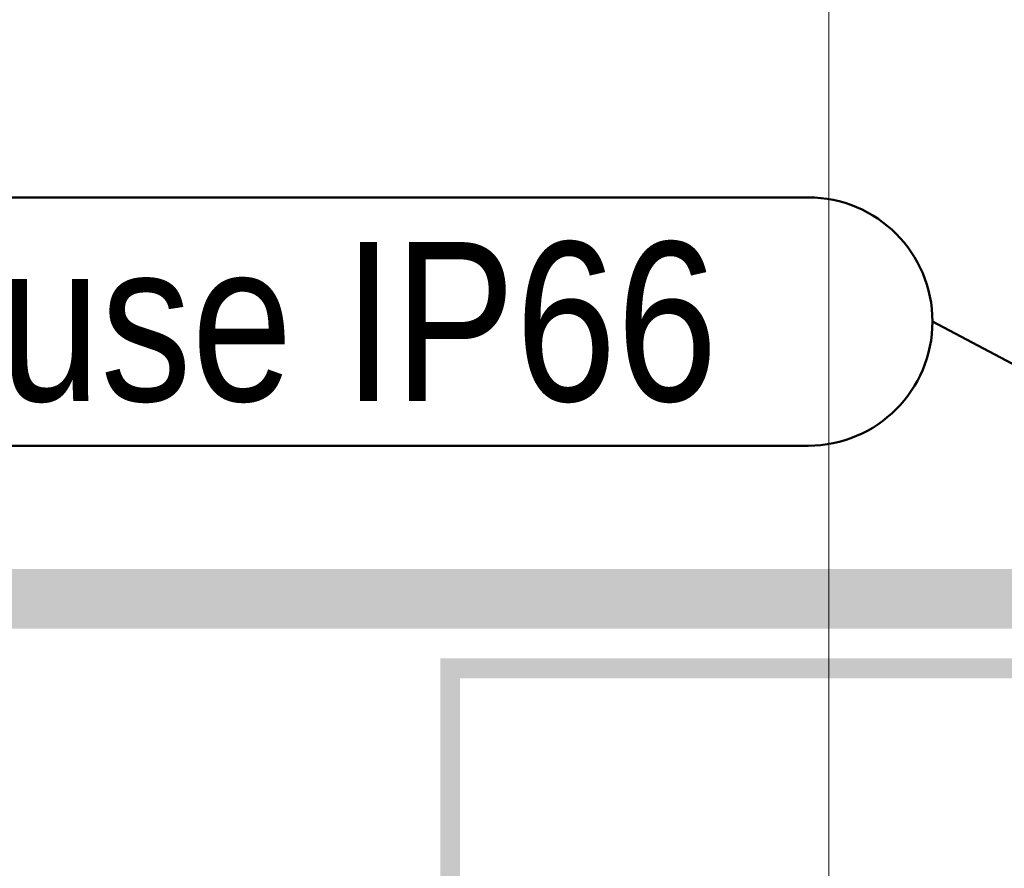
# Model space of a CAD drawing. Extents: x -620 to 300, y 62 to 1112.
# Tile 60 of 235: x -170 to -160, y 267 to 275. Entities that reach past the tile are written whole.
import ezdxf

# ---------------------------------------------------------------- set-up
doc = ezdxf.new("R2010")
doc.units = 0
doc.layers.get('0').update_dxf_attribs({"lineweight": 13})
for name, color, linetype, lineweight, true_color in [('00_E_ST_Handlaufleuchte_Kabel', 3, 'Continuous', 18, 0x00ff00), ('00_E_ST_Handlaufleuchte_Leerrohre_Terrasse', 6, 'Continuous', 25, 0xff00ff), ('60- 61 allgemeine Ausstattung- 4 Terrassen', 9, 'Continuous', 9, 0x808080)]:
    doc.layers.add(name, color=color, linetype=linetype, lineweight=lineweight, true_color=true_color)
doc.layers.add('ConnectionPoints', color=7, linetype='Continuous', lineweight=50)
doc.styles.get("Standard").update_dxf_attribs({"font": 'ARIALN.TTF'})

# ---------------------------------------------------------------- blocks, each defined once
blk = doc.blocks.new('Referenz-A06CPVE6L0')
at = {"layer": '60- 61 allgemeine Ausstattung- 4 Terrassen', "color": 0}
blk.add_line((-162.1662, 372.5134), (-162.1662, 214.0534), dxfattribs=at)
blk = doc.blocks.new('Bauteilbeschriftung-A06CPVJGL0')
at = {"color": 0, "lineweight": -2}
for p, q in [((-179.1239, 273.6038), (-162.3728, 273.6038)), ((-162.3728, 271.1038), (-179.1239, 271.1038))]:
    blk.add_line(p, q, dxfattribs=at)
at = {"color": 0, "linetype": 'ByBlock', "lineweight": -2, "ltscale": 0.5}
blk.add_line((-161.1228, 272.3538), (-157.8929, 270.6402), dxfattribs=at)
at = {"color": 0, "lineweight": -2}
for major_axis in [(1.25, 0), (0, -1.25)]:
    blk.add_ellipse((-162.3728, 272.3538), major_axis=major_axis, ratio=1, start_param=0, end_param=1.570796, dxfattribs=at)
at = {"color": 0, "linetype": 'ByBlock', "lineweight": -2, "ltscale": 0.5, "insert": (-178.2643, 273.1538), "char_height": 1.6, "attachment_point": 1}
blk.add_mtext('{\\fArial Narrow;Leergehäuse IP66}', dxfattribs=at)
blk = doc.blocks.new('Polylinie-A06CPVJIL0')
at = {"color": 0, "linetype": 'ByBlock', "lineweight": -2, "ltscale": 0.18}
for points in [[(-165.8785, 214.6534), (-166.0785, 214.8534), (-165.8785, 268.7609), (-166.0785, 268.9609)], [(-165.8785, 268.7609), (-166.0785, 268.9609), (-158.5126, 268.7609), (-158.5126, 268.9609)]]:
    blk.add_solid(points, dxfattribs=at)
blk = doc.blocks.new('Polylinie-A06CPVL8L0')
at = {"color": 0, "linetype": 'ByBlock', "lineweight": -2, "ltscale": 0.25}
blk.add_solid([(-158.459, 269.8615), (-158.459, 269.2615), (-432.1725, 269.8615), (-432.7725, 269.2615)], dxfattribs=at)

msp = doc.modelspace()

# ---------------------------------------------------------------- block references
at = {"color": 8, "lineweight": 13, "ltscale": 0.13, "true_color": 0x808080}
msp.add_blockref('Referenz-A06CPVE6L0', (0, 0), dxfattribs=at)
at = {"layer": '00_E_ST_Handlaufleuchte_Kabel', "ltscale": 0.18}
msp.add_blockref('Polylinie-A06CPVJIL0', (0, 0), dxfattribs=at)
at = {"layer": '00_E_ST_Handlaufleuchte_Leerrohre_Terrasse', "color": 6, "ltscale": 0.25, "true_color": 0xff00ff}
msp.add_blockref('Polylinie-A06CPVL8L0', (0, 0), dxfattribs=at)
at = {"layer": 'ConnectionPoints', "ltscale": 0.5}
msp.add_blockref('Bauteilbeschriftung-A06CPVJGL0', (0, 0), dxfattribs=at)

doc.saveas('drawing.dxf')
